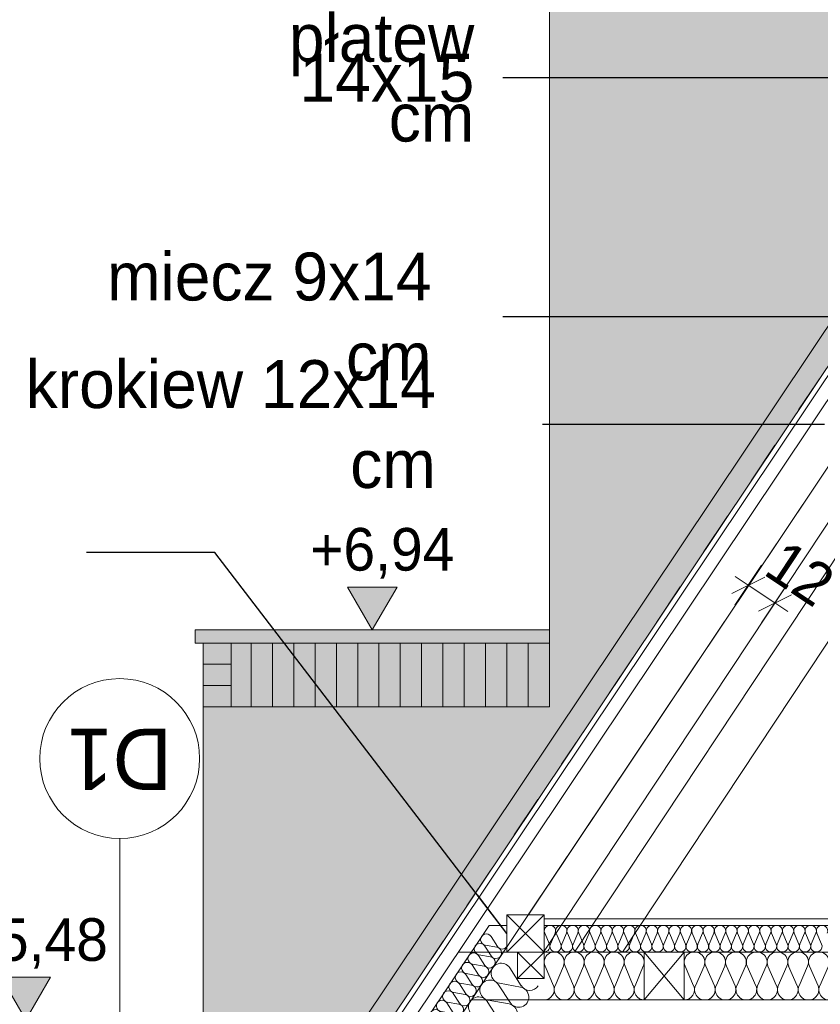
# Model space of a CAD drawing. Extents: x -723047 to -356759, y -30024 to 53940.
# Tile 23 of 121: x -695991 to -692988, y -6796 to -3100. Entities that reach past the tile are written whole.
import ezdxf

# ---------------------------------------------------------------- set-up
doc = ezdxf.new("R2010")
doc.units = 0
doc.header["$MEASUREMENT"] = 0
doc.linetypes.add('Przerywana', pattern=[320, 160, -160])
for name, color, linetype, lineweight, true_color in [('Arch kolorystyka_Nr_Pióra__104', 7, 'Continuous', 13, 0x876532), ('Arch ocieplenie_Nr_Pióra__44', 7, 'Continuous', 13, 0x029e21), ('Arch stropy_Nr_Pióra__44', 7, 'Continuous', 13, 0x029e21), ('Arch stropy_Nr_Pióra__9', 7, 'Continuous', 13, 0x3dad99), ('arch wypelnienia_Nr_Pióra__108', 7, 'Continuous', 13, 0xfd8379), ('arch wypelnienia_Nr_Pióra__2', 7, 'Continuous', 13, 0x7f7f7f), ('arch wypelnienia_Nr_Pióra__88', 7, 'Continuous', 20, 0xfd4435)]:
    doc.layers.add(name, color=color, linetype=linetype, lineweight=lineweight, true_color=true_color)
for name, color, linetype, lineweight in [('Arch konstrukcja dachu_Nr_Pióra__46', 5, 'Continuous', 13), ('Arch opisy_Nr_Pióra__1', 7, 'Continuous', 25), ('Arch opisy_Nr_Pióra__21', 7, 'Continuous', 9), ('Arch wykończenie_Nr_Pióra__21', 7, 'Continuous', 9), ('INWENT KONST. DREWNIANA_Nr_Pióra__21', 7, 'Continuous', 9), ('INWENT OPISY_Nr_Pióra__21', 7, 'Continuous', 9), ('INWENT WYMIARY_Nr_Pióra__21', 7, 'Continuous', 9), ('INWENT.ŚCIANY_Nr_Pióra__21', 7, 'Continuous', 9)]:
    doc.layers.add(name, color=color, linetype=linetype, lineweight=lineweight)
for name, color, linetype in [('Arch ocieplenie', 7, 'Continuous'), ('Arch opisy', 7, 'Continuous'), ('INWENT WYMIARY', 7, 'Continuous')]:
    doc.layers.add(name, color=color, linetype=linetype)
doc.styles.add('GENERATED_STYLE_2', font='txt')
doc.styles.add('GENERATED_STYLE_4', font='txt')
doc.styles.add('GENERATED_STYLE_5', font='txt')
doc.dimstyles.new('GENERATED_STYLE__10', dxfattribs={"dimtxt": 0.18, "dimasz": 182.4, "dimexe": 0.18, "dimexo": 0.0625, "dimgap": 0.09, "dimtad": 0, "dimtih": 1, "dimtoh": 1, "dimdec": 4, "dimzin": 0, "dimdsep": 46, "dimcen": 0.09, "dimadec": 0, "dimazin": 0, "dimtfac": 1, "dimtdec": 4, "dimtmove": 0, "dimatfit": 3, "dimldrblk": 'ARROWHEAD_5', "dimfxl": 0, "dimtolj": 1, "dimtzin": 0, "dimarcsym": 0})
doc.dimstyles.new('GENERATED_STYLE__3', dxfattribs={"dimtxt": 160.000002, "dimasz": 91.2, "dimexe": 0.18, "dimexo": 0, "dimgap": 0.09, "dimtad": 1, "dimdec": 0, "dimlfac": 0.1, "dimzin": 0, "dimdsep": 46, "dimtxsty": 'GENERATED_STYLE_2', "dimblk": 'ARROWHEAD_2', "dimblk1": 'ARROWHEAD_2', "dimblk2": 'ARROWHEAD_2', "dimcen": 0.09, "dimclrd": 7, "dimclre": 7, "dimclrt": 7, "dimazin": 0, "dimtfac": 1, "dimtdec": 4, "dimtmove": 2, "dimatfit": 3, "dimfxl": 0, "dimtolj": 1, "dimtzin": 0, "dimarcsym": 0})

# ---------------------------------------------------------------- blocks, each defined once
blk = doc.blocks.new('Izolacja cieplna 14_102', base_point=(-694023.4, -6599.6))
at = {"layer": 'Arch ocieplenie_Nr_Pióra__44', "linetype": 'Continuous'}
for p, q in [((-694021.6, -6529.4), (-694003.9, -6569.8)), ((-694000.4, -6569.8), (-693982.6, -6529.4)), ((-693979.1, -6529.4), (-693961.4, -6569.8)), ((-693957.8, -6569.8), (-693940.1, -6529.4)), ((-693936.5, -6529.4), (-693918.8, -6569.8)), ((-693915.2, -6569.8), (-693897.5, -6529.4)), ((-693894, -6529.4), (-693876.3, -6569.8)), ((-693872.7, -6569.8), (-693855, -6529.4)), ((-693851.4, -6529.4), (-693833.7, -6569.8)), ((-693830.1, -6569.8), (-693812.4, -6529.4)), ((-693808.9, -6529.4), (-693791.2, -6569.8)), ((-693787.6, -6569.8), (-693769.9, -6529.4)), ((-693766.3, -6529.4), (-693748.6, -6569.8)), ((-693745, -6569.8), (-693727.3, -6529.4)), ((-693723.8, -6529.4), (-693706.1, -6569.8)), ((-693702.5, -6569.8), (-693684.8, -6529.4)), ((-693681.2, -6529.4), (-693663.5, -6569.8)), ((-693659.9, -6569.8), (-693642.2, -6529.4)), ((-693638.6, -6529.4), (-693620.9, -6569.8)), ((-693617.4, -6569.8), (-693599.7, -6529.4)), ((-693596.1, -6529.4), (-693578.4, -6569.8)), ((-693574.8, -6569.8), (-693557.1, -6529.4)), ((-693553.5, -6529.4), (-693535.8, -6569.8)), ((-693532.3, -6569.8), (-693514.6, -6529.4)), ((-693511, -6529.4), (-693493.3, -6569.8)), ((-693489.7, -6569.8), (-693472, -6529.4)), ((-693468.4, -6529.4), (-693450.7, -6569.8)), ((-693447.2, -6569.8), (-693429.5, -6529.4)), ((-693425.9, -6529.4), (-693408.2, -6569.8)), ((-693404.6, -6569.8), (-693386.9, -6529.4)), ((-693383.3, -6529.4), (-693365.6, -6569.8)), ((-693362.1, -6569.8), (-693344.4, -6529.4)), ((-693340.8, -6529.4), (-693323.1, -6569.8)), ((-693319.5, -6569.8), (-693301.8, -6529.4)), ((-693298.2, -6529.4), (-693280.5, -6569.8)), ((-693276.9, -6569.8), (-693259.2, -6529.4)), ((-693255.7, -6529.4), (-693238, -6569.8)), ((-693234.4, -6569.8), (-693216.7, -6529.4)), ((-693213.1, -6529.4), (-693195.4, -6569.8)), ((-693191.8, -6569.8), (-693174.1, -6529.4)), ((-693170.6, -6529.4), (-693152.9, -6569.8)), ((-693149.3, -6569.8), (-693131.6, -6529.4)), ((-693128, -6529.4), (-693110.3, -6569.8)), ((-693106.7, -6569.8), (-693089, -6529.4)), ((-693085.5, -6529.4), (-693067.8, -6569.8)), ((-693064.2, -6569.8), (-693046.5, -6529.4)), ((-693042.9, -6529.4), (-693025.2, -6569.8)), ((-693021.6, -6569.8), (-693003.9, -6529.4)), ((-693000.3, -6529.4), (-692982.6, -6569.8))]:
    blk.add_line(p, q, dxfattribs=at)
for centre, start_param, end_param in [((-694002.1, -6520.9), 5.870392, 9.837571), ((-693959.6, -6520.9), 5.870392, 9.837571), ((-693917, -6520.9), 5.870392, 9.837571), ((-693874.5, -6520.9), 5.870392, 9.837571), ((-693831.9, -6520.9), 5.870392, 9.837571), ((-693789.4, -6520.9), 5.870392, 9.837571), ((-693746.8, -6520.9), 5.870392, 9.837571), ((-693704.3, -6520.9), 5.870392, 9.837571), ((-693661.7, -6520.9), 5.870392, 9.837571), ((-693619.2, -6520.9), 5.870392, 9.837571), ((-693576.6, -6520.9), 5.870392, 9.837571), ((-693534.1, -6520.9), 5.870392, 9.837571), ((-693491.5, -6520.9), 5.870392, 9.837571), ((-693448.9, -6520.9), 5.870392, 9.837571), ((-693406.4, -6520.9), 5.870392, 9.837571), ((-693363.8, -6520.9), 5.870392, 9.837571), ((-693321.3, -6520.9), 5.870392, 9.837571), ((-693278.7, -6520.9), 5.870392, 9.837571), ((-693236.2, -6520.9), 5.870392, 9.837571), ((-693193.6, -6520.9), 5.870392, 9.837571), ((-693151.1, -6520.9), 5.870392, 9.837571), ((-693108.5, -6520.9), 5.870392, 9.837571), ((-693066, -6520.9), 5.870392, 9.837571), ((-693023.4, -6520.9), 5.870392, 9.837571), ((-692980.9, -6520.9), 5.870392, 9.837571), ((-694023.4, -6578.3), 4.712389, 6.695979), ((-693980.9, -6578.3), 2.7288, 6.695979), ((-693938.3, -6578.3), 2.7288, 6.695979), ((-693895.8, -6578.3), 2.7288, 6.695979), ((-693853.2, -6578.3), 2.7288, 6.695979), ((-693810.6, -6578.3), 2.7288, 6.695979), ((-693768.1, -6578.3), 2.7288, 6.695979), ((-693725.5, -6578.3), 2.7288, 6.695979), ((-693683, -6578.3), 2.7288, 6.695979), ((-693640.4, -6578.3), 2.7288, 6.695979), ((-693597.9, -6578.3), 2.7288, 6.695979), ((-693555.3, -6578.3), 2.7288, 6.695979), ((-693512.8, -6578.3), 2.7288, 6.695979), ((-693470.2, -6578.3), 2.7288, 6.695979), ((-693427.7, -6578.3), 2.7288, 6.695979), ((-693385.1, -6578.3), 2.7288, 6.695979), ((-693342.6, -6578.3), 2.7288, 6.695979), ((-693300, -6578.3), 2.7288, 6.695979), ((-693257.5, -6578.3), 2.7288, 6.695979), ((-693214.9, -6578.3), 2.7288, 6.695979), ((-693172.4, -6578.3), 2.7288, 6.695979), ((-693129.8, -6578.3), 2.7288, 6.695979), ((-693087.2, -6578.3), 2.7288, 6.695979), ((-693044.7, -6578.3), 2.7288, 6.695979), ((-693002.1, -6578.3), 2.7288, 6.695979)]:
    blk.add_ellipse(centre, major_axis=(21.3, 0), ratio=0.999587, start_param=start_param, end_param=end_param, dxfattribs=at)
blk = doc.blocks.new('Izolacja cieplna 14_105', base_point=(-693498.4, -6779.6))
at = {"layer": 'Arch ocieplenie_Nr_Pióra__44', "linetype": 'Continuous'}
for p, q in [((-693495.1, -6653.3), (-693462.8, -6726)), ((-693456.3, -6726), (-693423.9, -6653.3)), ((-693417.4, -6653.3), (-693385, -6726)), ((-693378.5, -6726), (-693346.1, -6653.3)), ((-693339.6, -6653.3), (-693307.2, -6726)), ((-693300.7, -6726), (-693268.3, -6653.3)), ((-693261.8, -6653.3), (-693229.5, -6726)), ((-693222.9, -6726), (-693190.6, -6653.3)), ((-693184, -6653.3), (-693151.7, -6726)), ((-693145.1, -6726), (-693112.8, -6653.3)), ((-693106.3, -6653.3), (-693073.9, -6726)), ((-693067.4, -6726), (-693035, -6653.3)), ((-693028.5, -6653.3), (-692996.1, -6726)), ((-692989.6, -6726), (-692957.2, -6653.3)), ((-692950.7, -6653.3), (-692918.3, -6726)), ((-692911.8, -6726), (-692879.5, -6653.3)), ((-692872.9, -6653.3), (-692840.6, -6726)), ((-692834, -6726), (-692801.7, -6653.3))]:
    blk.add_line(p, q, dxfattribs=at)
for centre, start_param, end_param in [((-693459.5, -6637.9), 5.870392, 9.837571), ((-693381.7, -6637.9), 5.870392, 9.837571), ((-693304, -6637.9), 5.870392, 9.837571), ((-693226.2, -6637.9), 5.870392, 9.837571), ((-693148.4, -6637.9), 5.870392, 9.837571), ((-693070.6, -6637.9), 5.870392, 9.837571), ((-692992.9, -6637.9), 5.870392, 9.837571), ((-692915.1, -6637.9), 5.870392, 9.837571), ((-692837.3, -6637.9), 5.870392, 9.837571), ((-693498.4, -6741.3), 4.712389, 6.695979), ((-693420.6, -6741.3), 2.7288, 6.695979), ((-693342.9, -6741.3), 2.7288, 6.695979), ((-693265.1, -6741.3), 2.7288, 6.695979), ((-693187.3, -6741.3), 2.7288, 6.695979), ((-693109.5, -6741.3), 2.7288, 6.695979), ((-693031.7, -6741.3), 2.7288, 6.695979), ((-692954, -6741.3), 2.7288, 6.695979), ((-692876.2, -6741.3), 2.7288, 6.695979), ((-692798.4, -6741.3), 2.7288, 4.712389)]:
    blk.add_ellipse(centre, major_axis=(38.9, 0), ratio=0.984395, start_param=start_param, end_param=end_param, dxfattribs=at)
blk = doc.blocks.new('Izolacja cieplna 14_106', base_point=(-694023.4, -6779.6))
at = {"layer": 'Arch ocieplenie_Nr_Pióra__44', "linetype": 'Continuous'}
for p, q in [((-694020.3, -6653.3), (-693989.1, -6726)), ((-693982.8, -6726), (-693951.6, -6653.3)), ((-693945.3, -6653.3), (-693914.1, -6726)), ((-693907.8, -6726), (-693876.6, -6653.3)), ((-693870.3, -6653.3), (-693839.1, -6726)), ((-693832.8, -6726), (-693801.6, -6653.3)), ((-693795.3, -6653.3), (-693764.1, -6726)), ((-693757.8, -6726), (-693726.6, -6653.3)), ((-693720.3, -6653.3), (-693689.1, -6726)), ((-693682.8, -6726), (-693651.6, -6653.3))]:
    blk.add_line(p, q, dxfattribs=at)
for centre, start_param, end_param in [((-693985.9, -6637.9), 4.299595, 8.266775), ((-693910.9, -6637.9), 4.299595, 8.266775), ((-693835.9, -6637.9), 4.299595, 8.266775), ((-693760.9, -6637.9), 4.299595, 8.266775), ((-693685.9, -6637.9), 4.299595, 8.266775), ((-694023.4, -6741.3), 3.141593, 5.125182), ((-693948.4, -6741.3), 1.158004, 5.125183), ((-693873.4, -6741.3), 1.158004, 5.125183), ((-693798.4, -6741.3), 1.158004, 5.125183), ((-693723.4, -6741.3), 1.158004, 5.125183), ((-693648.4, -6741.3), 1.158004, 3.141593)]:
    blk.add_ellipse(centre, major_axis=(0, 38.3), ratio=0.979573, start_param=start_param, end_param=end_param, dxfattribs=at)
blk = doc.blocks.new('Izolacja cieplna 14_111', base_point=(-695588, -8710.1))
at = {"layer": 'Arch ocieplenie_Nr_Pióra__44', "linetype": 'Continuous'}
for p, q in [((-694199.1, -6579), (-694222.8, -6541.7)), ((-694222.8, -6614.5), (-694246.5, -6577.3)), ((-694244.5, -6574.3), (-694201.1, -6582)), ((-694246.5, -6650), (-694270.3, -6612.8)), ((-694268.3, -6609.8), (-694224.8, -6617.5)), ((-694270.3, -6685.5), (-694294, -6648.3)), ((-694292, -6645.3), (-694248.5, -6653)), ((-694294, -6721), (-694317.7, -6683.8)), ((-694315.8, -6680.8), (-694272.3, -6688.5)), ((-694317.8, -6756.5), (-694341.5, -6719.3)), ((-694339.5, -6716.3), (-694296, -6724)), ((-694341.5, -6792.1), (-694365.2, -6754.8)), ((-694363.2, -6751.8), (-694319.8, -6759.5)), ((-694365.3, -6827.6), (-694389, -6790.3)), ((-694387, -6787.4), (-694343.5, -6795)), ((-694389, -6863.1), (-694412.7, -6825.8)), ((-694410.7, -6822.9), (-694367.3, -6830.5)), ((-694412.8, -6898.6), (-694436.5, -6861.4)), ((-694434.5, -6858.4), (-694391, -6866.1)), ((-694436.5, -6934.1), (-694460.2, -6896.9)), ((-694458.2, -6893.9), (-694414.7, -6901.6)), ((-694460.2, -6969.6), (-694484, -6932.4)), ((-694482, -6929.4), (-694438.5, -6937.1)), ((-694484, -7005.1), (-694507.7, -6967.9)), ((-694505.7, -6964.9), (-694462.2, -6972.6)), ((-694507.7, -7040.6), (-694531.4, -7003.4)), ((-694529.4, -7000.4), (-694486, -7008.1)), ((-694531.5, -7076.2), (-694555.2, -7038.9)), ((-694553.2, -7035.9), (-694509.7, -7043.6)), ((-694555.2, -7111.7), (-694578.9, -7074.4)), ((-694576.9, -7071.5), (-694533.5, -7079.1)), ((-694579, -7147.2), (-694602.7, -7110)), ((-694600.7, -7107), (-694557.2, -7114.7)), ((-694602.7, -7182.7), (-694626.4, -7145.5)), ((-694624.4, -7142.5), (-694581, -7150.2)), ((-694626.5, -7218.2), (-694650.2, -7181)), ((-694648.2, -7178), (-694604.7, -7185.7)), ((-694650.2, -7253.7), (-694673.9, -7216.5)), ((-694671.9, -7213.5), (-694628.4, -7221.2)), ((-694673.9, -7289.2), (-694697.6, -7252)), ((-694695.7, -7249), (-694652.2, -7256.7)), ((-694697.7, -7324.7), (-694721.4, -7287.5)), ((-694719.4, -7284.5), (-694675.9, -7292.2)), ((-694766.9, -7355.6), (-694723.4, -7363.2)), ((-694721.4, -7360.3), (-694745.1, -7323)), ((-694743.1, -7320), (-694699.7, -7327.7)), ((-694790.6, -7391.1), (-694747.2, -7398.8)), ((-694745.2, -7395.8), (-694768.9, -7358.5)), ((-694792.7, -7466.8), (-694816.4, -7429.6)), ((-694814.4, -7426.6), (-694770.9, -7434.3)), ((-694768.9, -7431.3), (-694792.6, -7394.1)), ((-694816.4, -7502.3), (-694840.1, -7465.1)), ((-694838.1, -7462.1), (-694794.7, -7469.8)), ((-694840.1, -7537.8), (-694863.9, -7500.6)), ((-694861.9, -7497.6), (-694818.4, -7505.3)), ((-694863.9, -7573.3), (-694887.6, -7536.1)), ((-694885.6, -7533.1), (-694842.1, -7540.8)), ((-694887.6, -7608.9), (-694911.3, -7571.6)), ((-694909.3, -7568.6), (-694865.9, -7576.3)), ((-694911.4, -7644.4), (-694935.1, -7607.1)), ((-694933.1, -7604.2), (-694889.6, -7611.8)), ((-694935.1, -7679.9), (-694958.8, -7642.7)), ((-694956.8, -7639.7), (-694913.4, -7647.4)), ((-694958.9, -7715.4), (-694982.6, -7678.2)), ((-694980.6, -7675.2), (-694937.1, -7682.9)), ((-694982.6, -7750.9), (-695006.3, -7713.7)), ((-695004.3, -7710.7), (-694960.9, -7718.4)), ((-695006.4, -7786.4), (-695030.1, -7749.2)), ((-695028.1, -7746.2), (-694984.6, -7753.9)), ((-695030.1, -7821.9), (-695053.8, -7784.7)), ((-695051.8, -7781.7), (-695008.3, -7789.4)), ((-695053.8, -7857.4), (-695077.6, -7820.2)), ((-695075.6, -7817.2), (-695032.1, -7824.9)), ((-695077.6, -7893), (-695101.3, -7855.7)), ((-695099.3, -7852.7), (-695055.8, -7860.4)), ((-695101.3, -7928.5), (-695125, -7891.2)), ((-695123, -7888.3), (-695079.6, -7895.9)), ((-695125.1, -7964), (-695148.8, -7926.8)), ((-695146.8, -7923.8), (-695103.3, -7931.5)), ((-695148.8, -7999.5), (-695172.5, -7962.3)), ((-695170.5, -7959.3), (-695127.1, -7967)), ((-695172.6, -8035), (-695196.3, -7997.8)), ((-695194.3, -7994.8), (-695150.8, -8002.5)), ((-695196.3, -8070.5), (-695220, -8033.3)), ((-695218, -8030.3), (-695174.6, -8038)), ((-695220, -8106), (-695243.8, -8068.8)), ((-695241.8, -8065.8), (-695198.3, -8073.5)), ((-695243.8, -8141.6), (-695267.5, -8104.3)), ((-695265.5, -8101.3), (-695222, -8109)), ((-695267.5, -8177.1), (-695291.2, -8139.8)), ((-695289.3, -8136.9), (-695245.8, -8144.5)), ((-695291.3, -8212.6), (-695315, -8175.3)), ((-695313, -8172.4), (-695269.5, -8180)), ((-695315, -8248.1), (-695338.7, -8210.9)), ((-695336.7, -8207.9), (-695293.3, -8215.6)), ((-695384.2, -8278.9), (-695340.8, -8286.6)), ((-695338.8, -8283.6), (-695362.5, -8246.4)), ((-695360.5, -8243.4), (-695317, -8251.1)), ((-695408, -8314.4), (-695364.5, -8322.1)), ((-695362.5, -8319.1), (-695386.2, -8281.9)), ((-695410, -8390.1), (-695433.7, -8352.9)), ((-695431.7, -8349.9), (-695388.2, -8357.6)), ((-695386.3, -8354.6), (-695410, -8317.4)), ((-695433.7, -8425.7), (-695457.5, -8388.4)), ((-695455.5, -8385.4), (-695412, -8393.1)), ((-695457.5, -8461.2), (-695481.2, -8423.9)), ((-695479.2, -8421), (-695435.7, -8428.6)), ((-695481.2, -8496.7), (-695504.9, -8459.5)), ((-695502.9, -8456.5), (-695459.5, -8464.2)), ((-695505, -8532.2), (-695528.7, -8495)), ((-695526.7, -8492), (-695483.2, -8499.7)), ((-695528.7, -8567.7), (-695552.4, -8530.5)), ((-695550.4, -8527.5), (-695507, -8535.2)), ((-695552.5, -8603.2), (-695576.2, -8566)), ((-695574.2, -8563), (-695530.7, -8570.7)), ((-695576.2, -8638.7), (-695599.9, -8601.5)), ((-695597.9, -8598.5), (-695554.5, -8606.2)), ((-695600, -8674.3), (-695623.7, -8637)), ((-695621.7, -8634), (-695578.2, -8641.7)), ((-695645.4, -8669.6), (-695601.9, -8677.2))]:
    blk.add_line(p, q, dxfattribs=at)
for centre, start_param, end_param in [((-694240.7, -6553.3), 5.870392, 9.837571), ((-694264.5, -6588.8), 5.870392, 9.837571), ((-694181.1, -6567.4), 2.7288, 4.712389), ((-694288.2, -6624.3), 5.870392, 9.837571), ((-694204.8, -6603), 2.7288, 6.695979), ((-694312, -6659.8), 5.870392, 9.837571), ((-694252.3, -6674), 2.7288, 6.695979), ((-694228.6, -6638.5), 2.7288, 6.695979), ((-694335.7, -6695.3), 5.870392, 9.837571), ((-694276.1, -6709.5), 2.7288, 6.695979), ((-694359.5, -6730.8), 5.870392, 9.837571), ((-694299.8, -6745), 2.7288, 6.695979), ((-694383.2, -6766.3), 5.870392, 9.837571), ((-694323.6, -6780.5), 2.7288, 6.695979), ((-694406.9, -6801.9), 5.870392, 9.837571), ((-694347.3, -6816), 2.7288, 6.695979), ((-694430.7, -6837.4), 5.870392, 9.837571), ((-694371, -6851.6), 2.7288, 6.695979), ((-694454.4, -6872.9), 5.870392, 9.837571), ((-694394.8, -6887.1), 2.7288, 6.695979), ((-694478.2, -6908.4), 5.870392, 9.837571), ((-694418.5, -6922.6), 2.7288, 6.695979), ((-694501.9, -6943.9), 5.870392, 9.837571), ((-694442.3, -6958.1), 2.7288, 6.695979), ((-694525.7, -6979.4), 5.870392, 9.837571), ((-694466, -6993.6), 2.7288, 6.695979), ((-694549.4, -7014.9), 5.870392, 9.837571), ((-694489.8, -7029.1), 2.7288, 6.695979), ((-694573.2, -7050.5), 5.870392, 9.837571), ((-694513.5, -7064.6), 2.7288, 6.695979), ((-694596.9, -7086), 5.870392, 9.837571), ((-694537.3, -7100.1), 2.7288, 6.695979), ((-694644.4, -7157), 5.870392, 9.837571), ((-694620.6, -7121.5), 5.870392, 9.837571), ((-694561, -7135.7), 2.7288, 6.695979), ((-694668.1, -7192.5), 5.870392, 9.837571), ((-694584.7, -7171.2), 2.7288, 6.695979), ((-694691.9, -7228), 5.870392, 9.837571), ((-694608.5, -7206.7), 2.7288, 6.695979), ((-694715.6, -7263.5), 5.870392, 9.837571), ((-694632.2, -7242.2), 2.7288, 6.695979), ((-694739.4, -7299), 5.870392, 9.837571), ((-694656, -7277.7), 2.7288, 6.695979), ((-694763.1, -7334.6), 5.870392, 9.837571), ((-694679.7, -7313.2), 2.7288, 6.695979), ((-694786.8, -7370.1), 5.870392, 9.837571), ((-694703.5, -7348.7), 2.7288, 6.695979), ((-694810.6, -7405.6), 5.870392, 9.837571), ((-694727.2, -7384.3), 2.7288, 6.695979), ((-694834.3, -7441.1), 5.870392, 9.837571), ((-694750.9, -7419.8), 2.7288, 6.695979), ((-694858.1, -7476.6), 5.870392, 9.837571), ((-694774.7, -7455.3), 2.7288, 6.695979), ((-694881.8, -7512.1), 5.870392, 9.837571), ((-694798.4, -7490.8), 2.7288, 6.695979), ((-694905.6, -7547.6), 5.870392, 9.837571), ((-694822.2, -7526.3), 2.7288, 6.695979), ((-694929.3, -7583.1), 5.870392, 9.837571), ((-694869.7, -7597.3), 2.7288, 6.695979), ((-694845.9, -7561.8), 2.7288, 6.695979), ((-694953.1, -7618.7), 5.870392, 9.837571), ((-694893.4, -7632.8), 2.7288, 6.695979), ((-694976.8, -7654.2), 5.870392, 9.837571), ((-694917.2, -7668.4), 2.7288, 6.695979), ((-695000.5, -7689.7), 5.870392, 9.837571), ((-694940.9, -7703.9), 2.7288, 6.695979), ((-695024.3, -7725.2), 5.870392, 9.837571), ((-694964.6, -7739.4), 2.7288, 6.695979), ((-695048, -7760.7), 5.870392, 9.837571), ((-694988.4, -7774.9), 2.7288, 6.695979), ((-695071.8, -7796.2), 5.870392, 9.837571), ((-695012.1, -7810.4), 2.7288, 6.695979), ((-695095.5, -7831.7), 5.870392, 9.837571), ((-695035.9, -7845.9), 2.7288, 6.695979), ((-695119.3, -7867.3), 5.870392, 9.837571), ((-695059.6, -7881.4), 2.7288, 6.695979), ((-695143, -7902.8), 5.870392, 9.837571), ((-695083.4, -7917), 2.7288, 6.695979), ((-695166.7, -7938.3), 5.870392, 9.837571), ((-695107.1, -7952.5), 2.7288, 6.695979), ((-695190.5, -7973.8), 5.870392, 9.837571), ((-695130.8, -7988), 2.7288, 6.695979), ((-695214.2, -8009.3), 5.870392, 9.837571), ((-695154.6, -8023.5), 2.7288, 6.695979), ((-695261.7, -8080.3), 5.870392, 9.837571), ((-695238, -8044.8), 5.870392, 9.837571), ((-695178.3, -8059), 2.7288, 6.695979), ((-695285.5, -8115.8), 5.870392, 9.837571), ((-695202.1, -8094.5), 2.7288, 6.695979), ((-695309.2, -8151.4), 5.870392, 9.837571), ((-695225.8, -8130), 2.7288, 6.695979), ((-695333, -8186.9), 5.870392, 9.837571), ((-695249.6, -8165.5), 2.7288, 6.695979), ((-695356.7, -8222.4), 5.870392, 9.837571), ((-695273.3, -8201.1), 2.7288, 6.695979), ((-695380.4, -8257.9), 5.870392, 9.837571), ((-695297.1, -8236.6), 2.7288, 6.695979), ((-695404.2, -8293.4), 5.870392, 9.837571), ((-695320.8, -8272.1), 2.7288, 6.695979), ((-695427.9, -8328.9), 5.870392, 9.837571), ((-695344.5, -8307.6), 2.7288, 6.695979), ((-695451.7, -8364.4), 5.870392, 9.837571), ((-695368.3, -8343.1), 2.7288, 6.695979), ((-695475.4, -8400), 5.870392, 9.837571), ((-695392, -8378.6), 2.7288, 6.695979), ((-695499.2, -8435.5), 5.870392, 9.837571), ((-695415.8, -8414.1), 2.7288, 6.695979), ((-695522.9, -8471), 5.870392, 9.837571), ((-695463.3, -8485.2), 2.7288, 6.695979), ((-695439.5, -8449.6), 2.7288, 6.695979), ((-695546.7, -8506.5), 5.870392, 9.837571), ((-695487, -8520.7), 2.7288, 6.695979), ((-695570.4, -8542), 5.870392, 9.837571), ((-695510.8, -8556.2), 2.7288, 6.695979), ((-695594.1, -8577.5), 5.870392, 9.837571), ((-695534.5, -8591.7), 2.7288, 6.695979), ((-695617.9, -8613), 5.870392, 9.837571), ((-695558.2, -8627.2), 2.7288, 6.695979), ((-695641.6, -8648.5), 5.870392, 9.837571), ((-695582, -8662.7), 2.7288, 6.695979), ((-695605.7, -8698.2), 4.712389, 6.695979)]:
    blk.add_ellipse(centre, major_axis=(11.9, 17.8), ratio=0.995695, start_param=start_param, end_param=end_param, dxfattribs=at)
blk = doc.blocks.new('Izolacja cieplna 14_112', base_point=(-695440.6, -8813.4))
at = {"layer": 'Arch ocieplenie_Nr_Pióra__44', "linetype": 'Continuous'}
for p, q in [((-694109.5, -6726), (-694152.4, -6659.2)), ((-694151.8, -6789.2), (-694194.6, -6722.5)), ((-694191.1, -6717.1), (-694113, -6731.3)), ((-694194, -6852.4), (-694236.9, -6785.7)), ((-694233.3, -6780.4), (-694155.3, -6794.5)), ((-694236.3, -6915.6), (-694279.2, -6848.9)), ((-694275.6, -6843.6), (-694197.6, -6857.7)), ((-694278.6, -6978.9), (-694321.4, -6912.1)), ((-694317.9, -6906.8), (-694239.9, -6921)), ((-694320.9, -7042.1), (-694363.7, -6975.4)), ((-694360.2, -6970.1), (-694282.1, -6984.2)), ((-694363.1, -7105.3), (-694406, -7038.6)), ((-694402.4, -7033.3), (-694324.4, -7047.4)), ((-694444.7, -7096.5), (-694366.7, -7110.6)), ((-694405.4, -7168.6), (-694448.3, -7101.8)), ((-694447.7, -7231.8), (-694490.5, -7165.1)), ((-694487, -7159.8), (-694409, -7173.9)), ((-694490, -7295), (-694532.8, -7228.3)), ((-694529.3, -7223), (-694451.2, -7237.1)), ((-694532.2, -7358.2), (-694575.1, -7291.5)), ((-694571.5, -7286.2), (-694493.5, -7300.3)), ((-694574.5, -7421.5), (-694617.4, -7354.8)), ((-694613.8, -7349.4), (-694535.8, -7363.6)), ((-694616.8, -7484.7), (-694659.6, -7418)), ((-694656.1, -7412.7), (-694578.1, -7426.8)), ((-694659, -7547.9), (-694701.9, -7481.2)), ((-694698.4, -7475.9), (-694620.3, -7490)), ((-694740.6, -7539.1), (-694662.6, -7553.2)), ((-694701.3, -7611.2), (-694744.2, -7544.4)), ((-694743.6, -7674.4), (-694786.5, -7607.7)), ((-694782.9, -7602.4), (-694704.9, -7616.5)), ((-694785.9, -7737.6), (-694828.7, -7670.9)), ((-694825.2, -7665.6), (-694747.1, -7679.7)), ((-694828.1, -7800.8), (-694871, -7734.1)), ((-694867.5, -7728.8), (-694789.4, -7742.9)), ((-694870.4, -7864.1), (-694913.3, -7797.4)), ((-694909.7, -7792), (-694831.7, -7806.2)), ((-694912.7, -7927.3), (-694955.6, -7860.6)), ((-694952, -7855.3), (-694874, -7869.4)), ((-694955, -7990.5), (-694997.8, -7923.8)), ((-694994.3, -7918.5), (-694916.2, -7932.6)), ((-695036.6, -7981.7), (-694958.5, -7995.8)), ((-694997.2, -8053.8), (-695040.1, -7987)), ((-695039.5, -8117), (-695082.4, -8050.3)), ((-695078.8, -8045), (-695000.8, -8059.1)), ((-695081.8, -8180.2), (-695124.7, -8113.5)), ((-695121.1, -8108.2), (-695043.1, -8122.3)), ((-695124.1, -8243.5), (-695166.9, -8176.7)), ((-695163.4, -8171.4), (-695085.3, -8185.5)), ((-695166.3, -8306.7), (-695209.2, -8240)), ((-695205.7, -8234.6), (-695127.6, -8248.8)), ((-695208.6, -8369.9), (-695251.5, -8303.2)), ((-695247.9, -8297.9), (-695169.9, -8312)), ((-695250.9, -8433.1), (-695293.8, -8366.4)), ((-695290.2, -8361.1), (-695212.2, -8375.2)), ((-695332.5, -8424.3), (-695254.4, -8438.4)), ((-695293.2, -8496.4), (-695336, -8429.6)), ((-695335.4, -8559.6), (-695378.3, -8492.9)), ((-695374.8, -8487.6), (-695296.7, -8501.7)), ((-695377.7, -8622.8), (-695420.6, -8556.1)), ((-695417, -8550.8), (-695339, -8564.9)), ((-695420, -8686.1), (-695462.9, -8619.3)), ((-695459.3, -8614), (-695381.3, -8628.1)), ((-695462.3, -8749.3), (-695505.1, -8682.6)), ((-695501.6, -8677.2), (-695423.5, -8691.4)), ((-695543.9, -8740.5), (-695465.8, -8754.6))]:
    blk.add_line(p, q, dxfattribs=at)
for centre, start_param, end_param in [((-694184.5, -6679.7), 4.299595, 8.266775), ((-694226.8, -6742.9), 4.299595, 8.266775), ((-694077.4, -6705.5), 1.158004, 3.141593), ((-694119.6, -6768.8), 1.158004, 5.125183), ((-694269, -6806.1), 4.299595, 8.266775), ((-694161.9, -6832), 1.158004, 5.125183), ((-694311.3, -6869.3), 4.299595, 8.266775), ((-694204.2, -6895.2), 1.158004, 5.125183), ((-694353.6, -6932.6), 4.299595, 8.266775), ((-694246.5, -6958.4), 1.158004, 5.125183), ((-694395.9, -6995.8), 4.299595, 8.266775), ((-694288.7, -7021.7), 1.158004, 5.125183), ((-694438.1, -7059), 4.299595, 8.266775), ((-694331, -7084.9), 1.158004, 5.125183), ((-694480.4, -7122.3), 4.299595, 8.266775), ((-694373.3, -7148.1), 1.158004, 5.125183), ((-694522.7, -7185.5), 4.299595, 8.266775), ((-694564.9, -7248.7), 4.299595, 8.266775), ((-694415.5, -7211.4), 1.158004, 5.125183), ((-694457.8, -7274.6), 1.158004, 5.125183), ((-694607.2, -7311.9), 4.299595, 8.266775), ((-694500.1, -7337.8), 1.158004, 5.125183), ((-694649.5, -7375.2), 4.299595, 8.266775), ((-694542.4, -7401.1), 1.158004, 5.125183), ((-694691.8, -7438.4), 4.299595, 8.266775), ((-694584.6, -7464.3), 1.158004, 5.125183), ((-694734, -7501.6), 4.299595, 8.266775), ((-694626.9, -7527.5), 1.158004, 5.125183), ((-694776.3, -7564.9), 4.299595, 8.266775), ((-694669.2, -7590.7), 1.158004, 5.125183), ((-694818.6, -7628.1), 4.299595, 8.266775), ((-694860.9, -7691.3), 4.299595, 8.266775), ((-694711.5, -7654), 1.158004, 5.125183), ((-694753.7, -7717.2), 1.158004, 5.125183), ((-694903.1, -7754.5), 4.299595, 8.266775), ((-694796, -7780.4), 1.158004, 5.125183), ((-694945.4, -7817.8), 4.299595, 8.266775), ((-694838.3, -7843.7), 1.158004, 5.125183), ((-694987.7, -7881), 4.299595, 8.266775), ((-694880.6, -7906.9), 1.158004, 5.125183), ((-695030, -7944.2), 4.299595, 8.266775), ((-694922.8, -7970.1), 1.158004, 5.125183), ((-695072.2, -8007.5), 4.299595, 8.266775), ((-694965.1, -8033.3), 1.158004, 5.125183), ((-695114.5, -8070.7), 4.299595, 8.266775), ((-695156.8, -8133.9), 4.299595, 8.266775), ((-695007.4, -8096.6), 1.158004, 5.125183), ((-695049.7, -8159.8), 1.158004, 5.125183), ((-695199.1, -8197.1), 4.299595, 8.266775), ((-695091.9, -8223), 1.158004, 5.125183), ((-695241.3, -8260.4), 4.299595, 8.266775), ((-695134.2, -8286.3), 1.158004, 5.125183), ((-695283.6, -8323.6), 4.299595, 8.266775), ((-695176.5, -8349.5), 1.158004, 5.125183), ((-695325.9, -8386.8), 4.299595, 8.266775), ((-695218.8, -8412.7), 1.158004, 5.125183), ((-695368.2, -8450.1), 4.299595, 8.266775), ((-695261, -8475.9), 1.158004, 5.125183), ((-695410.4, -8513.3), 4.299595, 8.266775), ((-695452.7, -8576.5), 4.299595, 8.266775), ((-695303.3, -8539.2), 1.158004, 5.125183), ((-695345.6, -8602.4), 1.158004, 5.125183), ((-695495, -8639.8), 4.299595, 8.266775), ((-695387.9, -8665.6), 1.158004, 5.125183), ((-695537.3, -8703), 4.299595, 8.266775), ((-695430.1, -8728.9), 1.158004, 5.125183), ((-695472.4, -8792.1), 3.141593, 5.125182)]:
    blk.add_ellipse(centre, major_axis=(-31.8, 21.3), ratio=0.993409, start_param=start_param, end_param=end_param, dxfattribs=at)
blk = doc.blocks.new('Wymiary_168', base_point=(-694668.4, -5389.6))
at = {"layer": 'INWENT WYMIARY_Nr_Pióra__21', "linetype": 'Continuous'}
blk.add_hatch(color=256, dxfattribs=at).paths.add_polyline_path([(-694668.4, -5389.6), (-694761.2, -5229.6), (-694575.6, -5229.6)], flags=0)
for p, q in [((-694668.4, -5389.6), (-694761.2, -5229.6)), ((-694761.2, -5229.6), (-694575.6, -5229.6)), ((-694575.6, -5229.6), (-694668.4, -5389.6)), ((-694668.4, -5389.6), (-694788.4, -5389.6)), ((-694668.4, -5389.6), (-694548.4, -5389.6))]:
    blk.add_line(p, q, dxfattribs=at)
at = {"layer": 'INWENT WYMIARY_Nr_Pióra__21', "insert": (-694901.8, -5197.6), "char_height": 160, "attachment_point": 7, "style": 'GENERATED_STYLE_2'}
blk.add_mtext('{+6,94}', dxfattribs=at)
blk = doc.blocks.new('Wymiary_169', base_point=(-695968.4, -6854.6))
at = {"layer": 'INWENT WYMIARY_Nr_Pióra__21', "linetype": 'Continuous'}
blk.add_hatch(color=256, dxfattribs=at).paths.add_polyline_path([(-695968.4, -6854.6), (-696061.2, -6694.6), (-695875.6, -6694.6)], flags=0)
for p, q in [((-695968.4, -6854.6), (-696061.2, -6694.6)), ((-696061.2, -6694.6), (-695875.6, -6694.6)), ((-695875.6, -6694.6), (-695968.4, -6854.6)), ((-695968.4, -6854.6), (-696088.4, -6854.6)), ((-695968.4, -6854.6), (-695848.4, -6854.6))]:
    blk.add_line(p, q, dxfattribs=at)
at = {"layer": 'INWENT WYMIARY_Nr_Pióra__21', "insert": (-696201.8, -6662.6), "char_height": 160, "attachment_point": 7, "style": 'GENERATED_STYLE_2'}
blk.add_mtext('{+5,48}', dxfattribs=at)
blk = doc.blocks.new('*D1151')
at = {"layer": 'INWENT WYMIARY_Nr_Pióra__21', "linetype": 'Continuous'}
for p, q in [((-693307.7, -5298), (-693208.3, -5147.9)), ((-693196, -5192), (-693320, -5253.8)), ((-693306.9, -5190.5), (-693258, -5222.9)), ((-693258, -5222.9), (-693157.9, -5289.2)), ((-693207.6, -5364.2), (-693108.2, -5214.1)), ((-693219.9, -5320.1), (-693095.9, -5258.2)), ((-693157.9, -5289.2), (-693109, -5321.5))]:
    blk.add_line(p, q, dxfattribs=at)
at = {"layer": 'INWENT WYMIARY_Nr_Pióra__21', "insert": (-693206.5, -5179), "char_height": 160, "attachment_point": 7, "rotation": 326.502, "style": 'GENERATED_STYLE_2'}
blk.add_mtext('{12}', dxfattribs=at)
blk = doc.blocks.new('ARROWHEAD_2')
at = {"color": 0, "linetype": 'Continuous', "lineweight": 0}
for p, q in [((-0.378, -0.655), (0.378, 0.655)), ((0, 0), (-1, 0))]:
    blk.add_line(p, q, dxfattribs=at)
blk = doc.blocks.new('ARROWHEAD_5')
at = {"color": 0, "linetype": 'Continuous', "lineweight": 0}
blk.add_line((0, 0), (-1, 0), dxfattribs=at)
blk.add_solid([(-1, 0.2679), (0, 0), (-1, -0.2679), (-1, 0.2679)], dxfattribs=at)
blk = doc.blocks.new('Linia_168', base_point=(-695616.4, -7233.7))
at = {"layer": 'Arch opisy_Nr_Pióra__21', "linetype": 'Continuous'}
blk.add_line((-695616.4, -7233.7), (-695616.4, -6173.3), dxfattribs=at)
blk.add_circle((-695616.4, -5873.3), 300, dxfattribs=at)

msp = doc.modelspace()

# ---------------------------------------------------------------- hatches: boundary and pattern name
at = {"layer": 'Arch kolorystyka_Nr_Pióra__104', "linetype": 'Continuous', "lineweight": 0, "true_color": 0x21190c}
msp.add_hatch(color=28, dxfattribs=at).paths.add_polyline_path([(-696603.4, -7144.6), (-696603.4, -8874.6), (-696163.4, -9214.6), (-696163.4, -8809.6), (-696203.4, -8809.6), (-696203.4, -8744.6), (-696205.8, -8739.6), (-696219.9, -8710.5), (-696230, -8689.4), (-696230, -8539.4), (-695385.9, -7879.9), (-695158.5, -7539.8), (-691033.2, -1369.6), (-692703.4, -1369.6), (-692703.4, -2709.6), (-692703.4, -2949.6), (-694003.4, -2949.6), (-694003.4, -5439.6), (-694003.4, -5679.6), (-695303.4, -5679.6), (-695303.4, -6904.6), (-695303.4, -7144.6), (-695616.4, -7144.6)], flags=0)
at = {"layer": 'arch wypelnienia_Nr_Pióra__108', "linetype": 'Continuous'}
msp.add_hatch(color=256, dxfattribs=at).paths.add_polyline_path([(-696230, -8539.4), (-696230, -8689.4), (-695385.9, -8029.9), (-695089.2, -7586.1), (-691023.4, -1505), (-690253.3, -2656.8), (-686957.6, -7586.1), (-686660.9, -8029.9), (-685816.8, -8689.4), (-685816.8, -8539.4), (-686660.9, -7879.9), (-686888.3, -7539.8), (-690253.3, -2506.8), (-691013.7, -1369.6), (-691023.4, -1369.6), (-691033.2, -1369.6), (-695158.5, -7539.8), (-695385.9, -7879.9)], flags=0)
at = {"layer": 'arch wypelnienia_Nr_Pióra__2', "linetype": 'Continuous', "lineweight": 0, "true_color": 0x3f3f3f}
msp.add_hatch(color=250, dxfattribs=at).paths.add_polyline_path([(-694003.4, -5389.6), (-695333.4, -5389.6), (-695333.4, -5439.6), (-694003.4, -5439.6)], flags=0)
at = {"layer": 'arch wypelnienia_Nr_Pióra__88', "linetype": 'Continuous'}
msp.add_hatch(color=256, dxfattribs=at).paths.add_polyline_path([(-695303.4, -5439.6), (-694003.4, -5439.6), (-694003.4, -5679.6), (-695303.4, -5679.6)], flags=0)

# ---------------------------------------------------------------- linework, layer by layer
at = {"layer": 'Arch konstrukcja dachu_Nr_Pióra__46', "linetype": 'Continuous'}
for p, q in [((-694083.4, -6459.6), (-692475.4, -4054.6)), ((-694023.4, -6596.9), (-692340.8, -4054.6)), ((-694023.4, -6459.6), (-694083.4, -6459.6)), ((-694023.4, -6459.6), (-694023.4, -6596.9))]:
    msp.add_line(p, q, dxfattribs=at)
at = {"layer": 'Arch stropy_Nr_Pióra__44', "linetype": 'Continuous'}
for p, q in [((-694230.4, -6499.6), (-695698, -8694.6)), ((-694163.4, -6499.6), (-694230.4, -6499.6))]:
    msp.add_line(p, q, dxfattribs=at)
at = {"layer": 'Arch stropy_Nr_Pióra__9', "linetype": 'Continuous'}
for p, q in [((-688023.4, -6474.6), (-694023.4, -6474.6)), ((-688023.4, -6499.6), (-694023.4, -6499.6))]:
    msp.add_line(p, q, dxfattribs=at)
at = {"layer": 'Arch wykończenie_Nr_Pióra__21', "linetype": 'Continuous'}
for p, q in [((-695198.4, -5439.6), (-695198.4, -5679.6)), ((-695123.4, -5439.6), (-695123.4, -5679.6)), ((-695043.4, -5439.6), (-695043.4, -5679.6)), ((-694963.4, -5439.6), (-694963.4, -5679.6)), ((-694883.4, -5439.6), (-694883.4, -5679.6)), ((-694803.4, -5439.6), (-694803.4, -5679.6)), ((-694723.4, -5439.6), (-694723.4, -5679.6)), ((-694643.4, -5439.6), (-694643.4, -5679.6)), ((-694563.4, -5439.6), (-694563.4, -5679.6)), ((-694483.4, -5439.6), (-694483.4, -5679.6)), ((-694403.4, -5439.6), (-694403.4, -5679.6)), ((-694323.4, -5439.6), (-694323.4, -5679.6)), ((-694243.4, -5439.6), (-694243.4, -5679.6)), ((-694163.4, -5439.6), (-694163.4, -5679.6)), ((-694083.4, -5439.6), (-694083.4, -5679.6)), ((-694003.4, -5439.6), (-694003.4, -5679.6)), ((-695303.4, -5519.6), (-695198.4, -5519.6)), ((-695303.4, -5599.6), (-695198.4, -5599.6)), ((-695303.4, -5679.6), (-694003.4, -5679.6))]:
    msp.add_line(p, q, dxfattribs=at)
at = {"layer": 'INWENT KONST. DREWNIANA_Nr_Pióra__21', "linetype": 'Continuous'}
for p, q in [((-691023.4, -1355), (-695385.9, -7879.9)), ((-691023.4, -1505), (-695385.9, -8029.9)), ((-691023.4, -1541), (-695371.1, -8043.7)), ((-691023.4, -1631), (-695779.6, -8744.6)), ((-692475.4, -4054.6), (-695611.1, -8744.6)), ((-693909.8, -6599.6), (-692343.4, -4232.8)), ((-693730, -6599.6), (-692343.4, -4504.6)), ((-694163.4, -6599.6), (-694163.4, -6459.6)), ((-694163.4, -6459.6), (-694023.4, -6459.6)), ((-694023.4, -6599.6), (-694163.4, -6459.6)), ((-694163.4, -6599.6), (-694023.4, -6459.6)), ((-694023.4, -6459.6), (-694023.4, -6599.6)), ((-694163.4, -6599.6), (-694345.4, -6599.6)), ((-694023.4, -6599.6), (-694163.4, -6599.6)), ((-694123.4, -6699.6), (-694123.4, -6599.6)), ((-694123.4, -6599.6), (-694023.4, -6599.6)), ((-694023.4, -6599.6), (-694123.4, -6699.6)), ((-694023.4, -6699.6), (-694123.4, -6599.6)), ((-688023.4, -6599.6), (-694023.4, -6599.6)), ((-694023.4, -6599.6), (-694023.4, -6699.6)), ((-693648.4, -6599.6), (-693648.4, -6779.6)), ((-693498.4, -6599.6), (-693648.4, -6599.6)), ((-693498.4, -6599.6), (-693648.4, -6779.6)), ((-693498.4, -6779.6), (-693648.4, -6599.6)), ((-693498.4, -6779.6), (-693498.4, -6599.6)), ((-694023.4, -6699.6), (-694123.4, -6699.6)), ((-687749.5, -6779.6), (-694297.4, -6779.6)), ((-693648.4, -6779.6), (-693498.4, -6779.6))]:
    msp.add_line(p, q, dxfattribs=at)
at = {"layer": 'INWENT KONST. DREWNIANA_Nr_Pióra__21', "linetype": 'Przerywana'}
msp.add_line((-691023.4, -1505), (-695385.9, -8029.9), dxfattribs=at)
at = {"layer": 'INWENT.ŚCIANY_Nr_Pióra__21', "linetype": 'Continuous'}
for p, q in [((-694003.4, -5439.6), (-694003.4, -2709.6)), ((-695333.4, -5389.6), (-694003.4, -5389.6)), ((-695333.4, -5439.6), (-695333.4, -5389.6)), ((-695333.4, -5439.6), (-694003.4, -5439.6)), ((-695303.4, -6904.6), (-695303.4, -5439.6))]:
    msp.add_line(p, q, dxfattribs=at)

# ---------------------------------------------------------------- block references
at = {"layer": 'Arch ocieplenie', "color": 104, "linetype": 'Continuous', "lineweight": 13, "true_color": 0x029e21}
for name, p in [('Izolacja cieplna 14_102', (-694023.4, -6599.6)), ('Izolacja cieplna 14_111', (-695588, -8710.1)), ('Izolacja cieplna 14_106', (-694023.4, -6779.6)), ('Izolacja cieplna 14_105', (-693498.4, -6779.6)), ('Izolacja cieplna 14_112', (-695440.6, -8813.4))]:
    msp.add_blockref(name, p, dxfattribs=at)
at = {"layer": 'Arch opisy', "linetype": 'Continuous'}
msp.add_blockref('Linia_168', (-695616.4, -7233.7), dxfattribs=at)
at = {"layer": 'INWENT WYMIARY', "linetype": 'Continuous'}
for name, p in [('Wymiary_168', (-694668.4, -5389.6)), ('Wymiary_169', (-695968.4, -6854.6))]:
    msp.add_blockref(name, p, dxfattribs=at)

# ---------------------------------------------------------------- texts
at = {"layer": 'Arch opisy_Nr_Pióra__1', "linetype": 'Continuous', "insert": (-695616.4, -5991.7), "char_height": 230, "attachment_point": 2, "rotation": 180, "style": 'GENERATED_STYLE_4'}
msp.add_mtext('{D1}', dxfattribs=at)
at = {"layer": 'INWENT OPISY_Nr_Pióra__21', "linetype": 'Continuous', "insert": (-694285.8, -3318.8), "char_height": 180, "width": 901.271, "attachment_point": 6, "line_spacing_factor": 0.498268, "style": 'GENERATED_STYLE_5'}
msp.add_mtext('{płatew\\P14x15 cm}', dxfattribs=at)
at = {"layer": 'INWENT OPISY_Nr_Pióra__21', "linetype": 'Continuous', "char_height": 180, "attachment_point": 6, "style": 'GENERATED_STYLE_5'}
for s, insert, width in [('{miecz 9x14 cm}', (-694446.3, -4215.1), 1387.49), ('{krokiew 12x14 cm}', (-694430.5, -4618.9), 1665.32)]:
    msp.add_mtext(s, dxfattribs=dict(at, insert=insert, width=width))

# ---------------------------------------------------------------- dimensions: what is measured, and where the dimension line sits
at = {"layer": 'INWENT WYMIARY', "linetype": 'Continuous'}
dim = msp.add_linear_dim(base=(-693258, -5222.9), p1=(-693396, -5431.4), p2=(-693295.9, -5497.7), angle=326.502, dimstyle='GENERATED_STYLE__3', dxfattribs=at)
dim.commit()
dim.dimension.update_dxf_attribs({"geometry": '*D1151', "text_midpoint": (-693061.1, -5179.3)})

# ---------------------------------------------------------------- leaders
at = {"layer": 'INWENT OPISY_Nr_Pióra__21', "linetype": 'Continuous', "annotation_type": 0, "has_hookline": 1, "hookline_direction": 1}
for points, text_width in [([(-692058.4, -3844.6), (-692730.7, -2045.8), (-693266.3, -2045.8)], 951.4), ([(-692348.4, -3764.6), (-692730.7, -3318.2), (-694178.3, -3318.2)], 865.7), ([(-692278.4, -4214.9), (-694178.3, -4214.9)], 1191.4), ([(-692971.3, -4618.7), (-694030.3, -4618.7)], 1337.1), ([(-694163.4, -6529.6), (-695259.2, -5100.3), (-695741.1, -5100.3)], 1337.1)]:
    msp.add_leader(points, dimstyle='GENERATED_STYLE__10', dxfattribs=dict(at, text_width=text_width))

doc.saveas('drawing.dxf')
